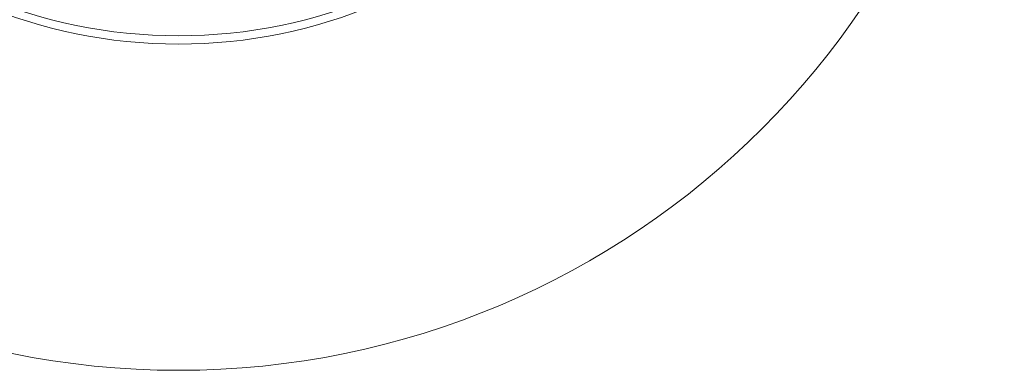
# Model space of a CAD drawing. Header units: millimetres. Extents: x 990 to 1809, y 0 to 562.
# Tile 199 of 256: x 1202.42 to 1205.52, y 490.33 to 491.44. Entities that reach past the tile are written whole.
import ezdxf

# ---------------------------------------------------------------- set-up
doc = ezdxf.new("R2010")
doc.units = ezdxf.units.MM
doc.layers.add('1', color=7, linetype='Continuous', true_color=0xffffff)

msp = doc.modelspace()

# ---------------------------------------------------------------- linework, layer by layer
at = {"layer": '1', "color": 7, "linetype": 'Continuous', "lineweight": 18}
for centre, major_axis in [((1202.9205, 492.932), (-2.6, 0)), ((1202.9205, 492.9582), (1.6, 0))]:
    msp.add_ellipse(centre, major_axis=major_axis, ratio=0.999657, dxfattribs=at)
for centre, major_axis, start_param, end_param in [((1202.9205, 492.9843), (1.6, 0), 3.141593, 4.712389), ((1202.9205, 492.9843), (1.6, 0), 4.712389, 6.283185), ((1202.9205, 492.9905), (-1.5, 0), 1.230976, 2.434646)]:
    msp.add_ellipse(centre, major_axis=major_axis, ratio=0.999657, start_param=start_param, end_param=end_param, dxfattribs=at)

doc.saveas('drawing.dxf')
